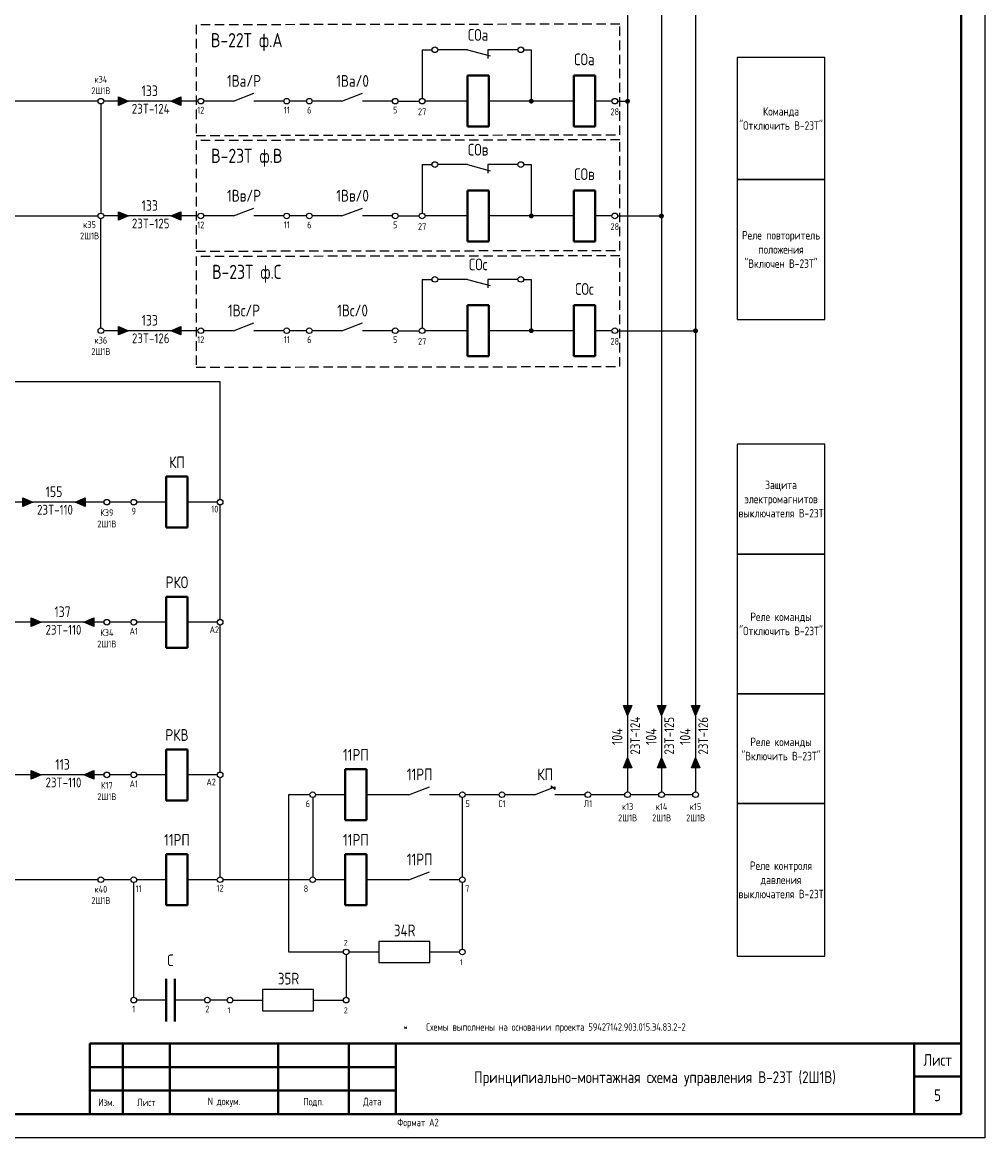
# Model space of a CAD drawing. Header units: millimetres. Extents: x 3972 to 7513, y 1417 to 2199.
# Tile 10 of 16: x 6097 to 6302, y 1779 to 2015. Entities that reach past the tile are written whole.
import ezdxf
from ezdxf.enums import TextEntityAlignment as Align

# ---------------------------------------------------------------- set-up
doc = ezdxf.new("R2010")
doc.units = ezdxf.units.MM
doc.linetypes.add('JIS_02_2.0', pattern=[3, 2, -1])
doc.layers.add('основная 0.5', color=7, linetype='Continuous', lineweight=50)
doc.styles.add('SIMPLEX', font='GOST.ttf', dxfattribs={"height": 5})

msp = doc.modelspace()

# ---------------------------------------------------------------- hatches: boundary and pattern name
h = msp.add_hatch(color=256)
h.dxf.hatch_style = 1
h.paths.add_polyline_path([(6117.9, 1997.71), (6120.02, 1998.61), (6117.9, 1999.51)])
h = msp.add_hatch(color=256)
h.dxf.hatch_style = 1
h.paths.add_polyline_path([(6131.16, 1999.51), (6129.04, 1998.61), (6131.16, 1997.71)])
h = msp.add_hatch(color=256)
h.dxf.hatch_style = 1
h.paths.add_polyline_path([(6117.9, 1973.34), (6120.02, 1974.24), (6117.9, 1975.15)])
h = msp.add_hatch(color=256)
h.dxf.hatch_style = 1
h.paths.add_polyline_path([(6131.16, 1975.15), (6129.04, 1974.24), (6131.16, 1973.34)])
h = msp.add_hatch(color=256)
h.dxf.hatch_style = 1
h.paths.add_polyline_path([(6117.9, 1948.97), (6120.02, 1949.88), (6117.9, 1950.78)])
h = msp.add_hatch(color=256)
h.dxf.hatch_style = 1
h.paths.add_polyline_path([(6131.16, 1950.78), (6129.04, 1949.88), (6131.16, 1948.97)])
h = msp.add_hatch(color=256)
h.dxf.hatch_style = 1
h.paths.add_polyline_path([(6097.58, 1912.58), (6099.69, 1913.48), (6097.58, 1914.38)])
h = msp.add_hatch(color=256)
h.dxf.hatch_style = 1
h.paths.add_polyline_path([(6110.83, 1914.38), (6108.72, 1913.48), (6110.83, 1912.58)])
h = msp.add_hatch(color=256)
h.dxf.hatch_style = 1
h.paths.add_polyline_path([(6099.38, 1887.09), (6101.5, 1888), (6099.38, 1888.9)])
h = msp.add_hatch(color=256)
h.dxf.hatch_style = 1
h.paths.add_polyline_path([(6112.64, 1888.9), (6110.52, 1888), (6112.64, 1887.09)])
h = msp.add_hatch(color=256)
h.dxf.hatch_style = 1
h.paths.add_polyline_path([(6225.08, 1870.33), (6225.98, 1868.22), (6226.88, 1870.33)])
h = msp.add_hatch(color=256)
h.dxf.hatch_style = 1
h.paths.add_polyline_path([(6232.3, 1870.33), (6233.2, 1868.22), (6234.1, 1870.33)])
h = msp.add_hatch(color=256)
h.dxf.hatch_style = 1
h.paths.add_polyline_path([(6239.52, 1870.33), (6240.42, 1868.22), (6241.32, 1870.33)])
h = msp.add_hatch(color=256)
h.dxf.hatch_style = 1
h.paths.add_polyline_path([(6226.88, 1857.08), (6225.98, 1859.19), (6225.08, 1857.08)])
h = msp.add_hatch(color=256)
h.dxf.hatch_style = 1
h.paths.add_polyline_path([(6234.1, 1857.08), (6233.2, 1859.19), (6232.3, 1857.08)])
h = msp.add_hatch(color=256)
h.dxf.hatch_style = 1
h.paths.add_polyline_path([(6241.32, 1857.08), (6240.42, 1859.19), (6239.52, 1857.08)])
h = msp.add_hatch(color=256)
h.dxf.hatch_style = 1
h.paths.add_polyline_path([(6099.38, 1854.69), (6101.5, 1855.59), (6099.38, 1856.49)])
h = msp.add_hatch(color=256)
h.dxf.hatch_style = 1
h.paths.add_polyline_path([(6112.64, 1856.49), (6110.52, 1855.59), (6112.64, 1854.69)])

# ---------------------------------------------------------------- linework, layer by layer
for p, q in [((6301.8, 2198.56), (6301.8, 1778.56)), ((6240.42, 2071.12), (6240.42, 1851.98)), ((6233.2, 2046.75), (6233.2, 1851.98)), ((6225.98, 2022.38), (6225.98, 1851.98)), ((6182.36, 2009.52), (6184.47, 2009.52)), ((6182.36, 2009.52), (6182.36, 1999.21)), ((6191.99, 2009.52), (6185.67, 2009.52)), ((6191.99, 2009.52), (6196.83, 2008.2)), ((6202.65, 2009.52), (6196.33, 2009.52)), ((6196.33, 2009.52), (6196.33, 2007.68)), ((6203.91, 2009.52), (6205.53, 2009.52)), ((6205.53, 2009.52), (6205.53, 1998.61)), ((6113.55, 1998.61), (5997.61, 1998.61)), ((6117.9, 1998.61), (6114.74, 1998.61)), ((6117.9, 1997.71), (6117.9, 1999.51)), ((6117.9, 1999.51), (6120.02, 1998.61)), ((6120.02, 1998.61), (6117.9, 1997.71)), ((6129.04, 1998.61), (6120.02, 1998.61)), ((6129.04, 1998.61), (6131.16, 1999.51)), ((6131.16, 1997.71), (6129.04, 1998.61)), ((6131.16, 1999.51), (6131.16, 1997.71)), ((6134.77, 1998.61), (6131.16, 1998.61)), ((6142.28, 1998.61), (6135.96, 1998.61)), ((6142.28, 1998.61), (6146.62, 2000.28)), ((6153.01, 1998.61), (6146.62, 1998.61)), ((6157.82, 1998.61), (6154.21, 1998.61)), ((6165.33, 1998.61), (6159.01, 1998.61)), ((6165.33, 1998.61), (6169.67, 2000.28)), ((6176.06, 1998.61), (6169.67, 1998.61)), ((6177.25, 1998.61), (6181.77, 1998.61)), ((6191.99, 1998.61), (6182.96, 1998.61)), ((6191.99, 1998.61), (6182.96, 1998.61)), ((6205.53, 1998.61), (6196.5, 1998.61)), ((6205.53, 1998.61), (6196.5, 1998.61)), ((6214.55, 1998.61), (6205.53, 1998.61)), ((6214.55, 1998.61), (6205.53, 1998.61)), ((6222.68, 1998.61), (6219.07, 1998.61)), ((6222.68, 1998.61), (6219.07, 1998.61)), ((6223.87, 1998.61), (6225.98, 1998.61)), ((6114.15, 1998.01), (6114.15, 1974.84)), ((6182.36, 1985.15), (6184.47, 1985.15)), ((6182.36, 1985.15), (6182.36, 1974.84)), ((6191.99, 1985.15), (6185.67, 1985.15)), ((6191.99, 1985.15), (6196.83, 1983.83)), ((6202.65, 1985.15), (6196.33, 1985.15)), ((6196.33, 1985.15), (6196.33, 1983.31)), ((6203.91, 1985.15), (6205.53, 1985.15)), ((6205.53, 1985.15), (6205.53, 1974.24)), ((6117.9, 1973.34), (6117.9, 1975.15)), ((6117.9, 1975.15), (6120.02, 1974.24)), ((6129.04, 1974.24), (6131.16, 1975.15)), ((6131.16, 1975.15), (6131.16, 1973.34)), ((6142.28, 1974.24), (6146.62, 1975.91)), ((6165.33, 1974.24), (6169.67, 1975.91)), ((5949.71, 1974.24), (6113.55, 1974.24)), ((6114.15, 1950.48), (6114.15, 1973.65)), ((6117.9, 1974.24), (6114.74, 1974.24)), ((6120.02, 1974.24), (6117.9, 1973.34)), ((6129.04, 1974.24), (6120.02, 1974.24)), ((6131.16, 1973.34), (6129.04, 1974.24)), ((6134.77, 1974.24), (6131.16, 1974.24)), ((6142.28, 1974.24), (6135.96, 1974.24)), ((6153.01, 1974.24), (6146.62, 1974.24)), ((6157.82, 1974.24), (6154.21, 1974.24)), ((6165.33, 1974.24), (6159.01, 1974.24)), ((6176.06, 1974.24), (6169.67, 1974.24)), ((6177.25, 1974.24), (6181.77, 1974.24)), ((6191.99, 1974.24), (6182.96, 1974.24)), ((6191.99, 1974.24), (6182.96, 1974.24)), ((6205.53, 1974.24), (6196.5, 1974.24)), ((6205.53, 1974.24), (6196.5, 1974.24)), ((6214.55, 1974.25), (6205.53, 1974.25)), ((6214.55, 1974.25), (6205.53, 1974.25)), ((6222.68, 1974.25), (6219.07, 1974.25)), ((6222.68, 1974.25), (6219.07, 1974.25)), ((6223.87, 1974.25), (6233.2, 1974.25)), ((6182.36, 1960.78), (6184.47, 1960.78)), ((6182.36, 1960.78), (6182.36, 1950.48)), ((6191.99, 1960.78), (6185.67, 1960.78)), ((6191.99, 1960.78), (6196.83, 1959.47)), ((6202.65, 1960.78), (6196.33, 1960.78)), ((6196.33, 1960.78), (6196.33, 1958.95)), ((6203.91, 1960.78), (6205.53, 1960.78)), ((6205.53, 1960.78), (6205.53, 1949.88)), ((6142.28, 1949.88), (6146.62, 1951.54)), ((6165.33, 1949.88), (6169.67, 1951.54)), ((6117.9, 1949.88), (6114.74, 1949.88)), ((6117.9, 1948.97), (6117.9, 1950.78)), ((6117.9, 1950.78), (6120.02, 1949.88)), ((6120.02, 1949.88), (6117.9, 1948.97)), ((6129.04, 1949.88), (6120.02, 1949.88)), ((6129.04, 1949.88), (6131.16, 1950.78)), ((6131.16, 1948.97), (6129.04, 1949.88)), ((6131.16, 1950.78), (6131.16, 1948.97)), ((6134.77, 1949.88), (6131.16, 1949.88)), ((6142.28, 1949.88), (6135.96, 1949.88)), ((6153.01, 1949.88), (6146.62, 1949.88)), ((6157.82, 1949.88), (6154.21, 1949.88)), ((6165.33, 1949.88), (6159.01, 1949.88)), ((6176.06, 1949.88), (6169.67, 1949.88)), ((6177.25, 1949.88), (6181.77, 1949.88)), ((6191.99, 1949.88), (6182.96, 1949.88)), ((6191.99, 1949.88), (6182.96, 1949.88)), ((6205.53, 1949.88), (6196.5, 1949.88)), ((6205.53, 1949.88), (6196.5, 1949.88)), ((6214.55, 1949.88), (6205.53, 1949.88)), ((6214.55, 1949.88), (6205.53, 1949.88)), ((6222.68, 1949.88), (6219.07, 1949.88)), ((6222.68, 1949.88), (6219.07, 1949.88)), ((6223.87, 1949.88), (6240.42, 1949.88)), ((6139.47, 1939.02), (6047.2, 1939.02)), ((6139.47, 1914.08), (6139.47, 1939.02)), ((6114.82, 1913.48), (6092.26, 1913.48)), ((6097.58, 1912.58), (6097.58, 1914.38)), ((6097.58, 1914.38), (6099.69, 1913.48)), ((6099.69, 1913.48), (6097.58, 1912.58)), ((6108.72, 1913.48), (6099.69, 1913.48)), ((6108.72, 1913.48), (6110.83, 1914.38)), ((6110.83, 1912.58), (6108.72, 1913.48)), ((6110.83, 1914.38), (6110.83, 1912.58)), ((6120.53, 1913.48), (6116.02, 1913.48)), ((6128.04, 1913.48), (6121.73, 1913.48)), ((6138.87, 1913.48), (6132.56, 1913.48)), ((6139.47, 1888.6), (6139.47, 1912.88)), ((6114.82, 1888), (6092.26, 1888)), ((6099.38, 1887.09), (6099.38, 1888.9)), ((6099.38, 1888.9), (6101.5, 1888)), ((6101.5, 1888), (6099.38, 1887.09)), ((6110.52, 1888), (6101.5, 1888)), ((6110.52, 1888), (6112.64, 1888.9)), ((6112.64, 1887.09), (6110.52, 1888)), ((6112.64, 1888.9), (6112.64, 1887.09)), ((6120.53, 1888), (6116.02, 1888)), ((6128.04, 1888), (6121.73, 1888)), ((6138.87, 1888), (6132.56, 1888)), ((6139.47, 1856.19), (6139.47, 1887.4)), ((6225.08, 1870.33), (6226.88, 1870.33)), ((6225.98, 1868.22), (6225.08, 1870.33)), ((6226.88, 1870.33), (6225.98, 1868.22)), ((6232.3, 1870.33), (6234.1, 1870.33)), ((6233.2, 1868.22), (6232.3, 1870.33)), ((6234.1, 1870.33), (6233.2, 1868.22)), ((6239.52, 1870.33), (6241.32, 1870.33)), ((6240.42, 1868.22), (6239.52, 1870.33)), ((6241.32, 1870.33), (6240.42, 1868.22)), ((6225.98, 1868.22), (6225.98, 1859.19)), ((6233.2, 1868.22), (6233.2, 1859.19)), ((6240.42, 1868.22), (6240.42, 1859.19)), ((6225.08, 1857.08), (6225.98, 1859.19)), ((6225.98, 1859.19), (6226.88, 1857.08)), ((6232.3, 1857.08), (6233.2, 1859.19)), ((6233.2, 1859.19), (6234.1, 1857.08)), ((6239.52, 1857.08), (6240.42, 1859.19)), ((6240.42, 1859.19), (6241.32, 1857.08)), ((6099.38, 1854.69), (6099.38, 1856.49)), ((6099.38, 1856.49), (6101.5, 1855.59)), ((6110.52, 1855.59), (6112.64, 1856.49)), ((6112.64, 1856.49), (6112.64, 1854.69)), ((6226.88, 1857.08), (6225.08, 1857.08)), ((6234.1, 1857.08), (6232.3, 1857.08)), ((6241.32, 1857.08), (6239.52, 1857.08)), ((6114.82, 1855.59), (6092.26, 1855.59)), ((6101.5, 1855.59), (6099.38, 1854.69)), ((6110.52, 1855.59), (6101.5, 1855.59)), ((6112.64, 1854.69), (6110.52, 1855.59)), ((6120.53, 1855.59), (6116.02, 1855.59)), ((6128.04, 1855.59), (6121.73, 1855.59)), ((6138.87, 1855.59), (6132.56, 1855.59)), ((6139.47, 1833.93), (6139.47, 1854.99)), ((6179.57, 1851.38), (6183.91, 1853.04)), ((6206.23, 1851.38), (6210.57, 1853.04)), ((6210.57, 1852.46), (6209.75, 1853.28)), ((6209.75, 1853.28), (6209.75, 1852.73)), ((6210.57, 1853.04), (6210.57, 1852.46)), ((6158.52, 1851.38), (6154.01, 1851.38)), ((6154.01, 1851.38), (6154.01, 1817.99)), ((6159.12, 1850.78), (6159.12, 1833.93)), ((6166.04, 1851.38), (6159.72, 1851.38)), ((6179.57, 1851.38), (6170.55, 1851.38)), ((6190.3, 1851.38), (6183.91, 1851.38)), ((6190.9, 1833.93), (6190.9, 1850.78)), ((6198.72, 1851.38), (6191.5, 1851.38)), ((6206.23, 1851.38), (6199.91, 1851.38)), ((6216.96, 1851.38), (6210.57, 1851.38)), ((6225.38, 1851.38), (6218.15, 1851.38)), ((6232.6, 1851.38), (6226.58, 1851.38)), ((6239.82, 1851.38), (6233.8, 1851.38)), ((6113.55, 1833.33), (6003.32, 1833.33)), ((6120.53, 1833.33), (6114.74, 1833.33)), ((6128.04, 1833.33), (6121.73, 1833.33)), ((6138.87, 1833.33), (6132.56, 1833.33)), ((6158.52, 1833.33), (6140.07, 1833.33)), ((6166.04, 1833.33), (6159.72, 1833.33)), ((6179.57, 1833.33), (6170.55, 1833.33)), ((6179.57, 1833.33), (6183.91, 1834.99)), ((6190.3, 1833.33), (6183.91, 1833.33)), ((6121.13, 1808.36), (6121.13, 1832.73)), ((6190.9, 1818.59), (6190.9, 1832.73)), ((6173.15, 1820.24), (6173.15, 1815.73)), ((6183.98, 1820.24), (6173.15, 1820.24)), ((6183.98, 1815.73), (6183.98, 1820.24)), ((6154.01, 1817.99), (6165.64, 1817.99)), ((6166.23, 1817.39), (6166.23, 1808.36)), ((6166.83, 1817.99), (6173.15, 1817.99)), ((6183.98, 1817.99), (6190.3, 1817.99)), ((6173.15, 1815.73), (6183.98, 1815.73)), ((6148.49, 1810.02), (6148.49, 1805.51)), ((6159.32, 1810.02), (6148.49, 1810.02)), ((6159.32, 1805.51), (6159.32, 1810.02)), ((6128.04, 1807.76), (6121.73, 1807.76)), ((6136.17, 1807.76), (6129.85, 1807.76)), ((6140.97, 1807.76), (6137.36, 1807.76)), ((6142.17, 1807.76), (6148.49, 1807.76)), ((6159.32, 1807.76), (6165.64, 1807.76)), ((6148.49, 1805.51), (6159.32, 1805.51)), ((6301.8, 1778.56), (5707.8, 1778.56))]:
    msp.add_line(p, q)
at = {"lineweight": 40}
for p, q in [((6296.8, 2193.56), (6296.8, 1783.56)), ((6196.5, 2004.03), (6191.99, 2004.03)), ((6191.99, 2004.03), (6191.99, 1993.2)), ((6196.5, 1993.2), (6196.5, 2004.03)), ((6219.07, 2004.03), (6214.55, 2004.03)), ((6214.55, 2004.03), (6214.55, 1993.2)), ((6219.07, 1993.2), (6219.07, 2004.03)), ((6196.5, 1993.2), (6191.99, 1993.2)), ((6219.07, 1993.2), (6214.55, 1993.2)), ((6196.5, 1979.66), (6191.99, 1979.66)), ((6191.99, 1979.66), (6191.99, 1968.83)), ((6196.5, 1968.83), (6196.5, 1979.66)), ((6219.07, 1979.66), (6214.55, 1979.66)), ((6214.55, 1979.66), (6214.55, 1968.83)), ((6219.07, 1968.83), (6219.07, 1979.66)), ((6196.5, 1968.83), (6191.99, 1968.83)), ((6219.07, 1968.83), (6214.55, 1968.83)), ((6196.5, 1955.29), (6191.99, 1955.29)), ((6191.99, 1955.29), (6191.99, 1944.46)), ((6196.5, 1944.46), (6196.5, 1955.29)), ((6219.07, 1955.29), (6214.55, 1955.29)), ((6214.55, 1955.29), (6214.55, 1944.46)), ((6219.07, 1944.46), (6219.07, 1955.29)), ((6196.5, 1944.46), (6191.99, 1944.46)), ((6219.07, 1944.46), (6214.55, 1944.46)), ((6132.56, 1918.9), (6128.04, 1918.9)), ((6128.04, 1918.9), (6128.04, 1908.07)), ((6132.56, 1908.07), (6132.56, 1918.9)), ((6132.56, 1908.07), (6128.04, 1908.07)), ((6132.56, 1893.41), (6128.04, 1893.41)), ((6128.04, 1893.41), (6128.04, 1882.58)), ((6132.56, 1882.58), (6132.56, 1893.41)), ((6132.56, 1882.58), (6128.04, 1882.58)), ((6132.56, 1861), (6128.04, 1861)), ((6128.04, 1861), (6128.04, 1850.17)), ((6132.56, 1850.17), (6132.56, 1861)), ((6170.55, 1856.79), (6166.04, 1856.79)), ((6166.04, 1856.79), (6166.04, 1845.96)), ((6170.55, 1845.96), (6170.55, 1856.79)), ((6132.56, 1850.17), (6128.04, 1850.17)), ((6170.55, 1845.96), (6166.04, 1845.96)), ((6132.56, 1838.74), (6128.04, 1838.74)), ((6128.04, 1838.74), (6128.04, 1827.91)), ((6132.56, 1827.91), (6132.56, 1838.74)), ((6170.55, 1838.74), (6166.04, 1838.74)), ((6166.04, 1838.74), (6166.04, 1827.91)), ((6170.55, 1827.91), (6170.55, 1838.74)), ((6132.56, 1827.91), (6128.04, 1827.91)), ((6170.55, 1827.91), (6166.04, 1827.91)), ((6128.04, 1812.28), (6128.04, 1803.25)), ((6129.85, 1812.28), (6129.85, 1803.25)), ((6111.8, 1798.55), (6176.8, 1798.55)), ((6286.8, 1798.56), (6286.8, 1783.56)), ((6111.8, 1793.55), (6176.8, 1793.55)), ((6286.8, 1791.56), (6296.8, 1791.56)), ((6111.8, 1788.55), (6176.8, 1788.55)), ((6296.8, 1783.56), (5727.8, 1783.56))]:
    msp.add_line(p, q, dxfattribs=at)
at = {"color": 32, "linetype": 'JIS_02_2.0', "true_color": 0xcd6928}
for points in [[(6224.36, 2014.96), (6134.39, 2014.82), (6134.39, 1991.33), (6224.36, 1991.47)], [(6224.36, 1990.4), (6134.39, 1990.27), (6134.39, 1966.78), (6224.36, 1966.92)], [(6224.36, 1965.77), (6134.39, 1965.63), (6134.39, 1942.14), (6224.36, 1942.28)]]:
    msp.add_lwpolyline(points, close=True, dxfattribs=at)
for points in [[(6249.27, 1981.98), (6267.85, 1981.98), (6267.85, 2007.9), (6249.27, 2007.9)], [(6249.27, 1952.28), (6267.85, 1952.28), (6267.85, 1981.98), (6249.27, 1981.98)], [(6249.27, 1902.47), (6267.85, 1902.47), (6267.85, 1925.82), (6249.27, 1925.82)], [(6249.27, 1872.82), (6267.85, 1872.82), (6267.85, 1902.47), (6249.27, 1902.47)], [(6249.27, 1849.53), (6267.85, 1849.53), (6267.85, 1872.82), (6249.27, 1872.82)], [(6249.27, 1817.07), (6267.85, 1817.07), (6267.85, 1849.53), (6249.27, 1849.53)]]:
    msp.add_lwpolyline(points, close=True)
at = {"const_width": 0.416}
for points in [[(6205.22, 1998.61, 1), (6205.84, 1998.61, 1)], [(6225.67, 1998.6, 1), (6226.29, 1998.6, 1)], [(6205.22, 1974.25, 1), (6205.84, 1974.25, 1)], [(6232.85, 1974.24, 1), (6233.48, 1974.24, 1)], [(6205.22, 1949.88, 1), (6205.84, 1949.88, 1)], [(6240.09, 1949.86, 1), (6240.71, 1949.86, 1)]]:
    msp.add_lwpolyline(points, format="xyb", close=True, dxfattribs=at)
for centre in [(6185.07, 2009.52), (6203.31, 2009.52), (6114.15, 1998.61), (6135.37, 1998.61), (6153.61, 1998.61), (6158.41, 1998.61), (6176.65, 1998.61), (6182.36, 1998.61), (6223.27, 1998.61), (6185.07, 1985.15), (6203.31, 1985.15), (6114.15, 1974.24), (6135.37, 1974.24), (6153.61, 1974.24), (6158.41, 1974.24), (6176.65, 1974.24), (6182.36, 1974.24), (6223.27, 1974.25), (6185.07, 1960.78), (6203.31, 1960.78), (6114.15, 1949.88), (6135.37, 1949.88), (6153.61, 1949.88), (6158.41, 1949.88), (6176.65, 1949.88), (6182.36, 1949.88), (6223.27, 1949.88), (6115.42, 1913.48), (6121.13, 1913.48), (6139.47, 1913.48), (6115.42, 1888), (6121.13, 1888), (6139.47, 1888), (6115.42, 1855.59), (6121.13, 1855.59), (6139.47, 1855.59), (6159.12, 1851.38), (6190.9, 1851.38), (6199.31, 1851.38), (6217.56, 1851.38), (6225.98, 1851.38), (6233.2, 1851.38), (6240.42, 1851.38), (6114.15, 1833.33), (6121.13, 1833.33), (6139.47, 1833.33), (6159.12, 1833.33), (6190.9, 1833.33), (6166.23, 1817.99), (6190.9, 1817.99), (6121.13, 1807.76), (6136.76, 1807.76), (6141.57, 1807.76), (6166.23, 1807.76)]:
    msp.add_circle(centre, 0.599)
at = {"layer": 'основная 0.5', "lineweight": 40}
for p, q in [((6111.8, 1798.55), (6111.8, 1783.56)), ((6118.8, 1783.56), (6118.8, 1798.55)), ((6128.8, 1783.56), (6128.8, 1798.55)), ((6151.8, 1783.56), (6151.8, 1798.55)), ((6166.8, 1783.56), (6166.8, 1798.55)), ((6176.8, 1783.56), (6176.8, 1798.56)), ((6176.8, 1798.56), (6296.8, 1798.56))]:
    msp.add_line(p, q, dxfattribs=at)

# ---------------------------------------------------------------- texts
at = {"color": 4, "style": 'SIMPLEX'}
for s, p in [('23T-124', (6124.73, 1995.96)), ('23T-125', (6124.73, 1971.6)), ('23T-126', (6124.73, 1947.23)), ('23T-110', (6104.41, 1910.83)), ('23T-110', (6106.21, 1885.35)), ('23T-110', (6106.21, 1852.94))]:
    msp.add_text(s, height=2.079, dxfattribs=at).set_placement(p, align=Align.CENTER)
for s, p in [('23T-124', (6228.63, 1863.9)), ('23T-125', (6235.85, 1863.9)), ('23T-126', (6243.07, 1863.9))]:
    msp.add_text(s, height=2.079, rotation=90, dxfattribs=at).set_placement(p, align=Align.CENTER)
at = {"style": 'SIMPLEX'}
for s, p in [('2', (6165.72, 1819.3)), ('1', (6190.39, 1815.2)), ('1', (6141.06, 1804.98)), ('2', (6165.72, 1804.98))]:
    msp.add_text(s, height=1.25, dxfattribs=at).set_placement(p)
at = {"attachment_point": 5, "style": 'SIMPLEX'}
for s, insert, char_height, width in [('В-22Т ф.А', (6145.12, 2011.16), 3, 21.4577), ('Команда "Отключить В-23Т"', (6258.56, 1994.94), 1.805, 18.5756), ('В-23Т ф.В', (6145.12, 1986.61), 3, 21.4577), ('Реле повторитель положения \\P"Включен В-23Т"', (6258.56, 1967.13), 1.805, 18.5756), ('В-23Т ф.С', (6145.12, 1961.97), 3, 21.4577), ('Защита электромагнитов выключателя В-23Т', (6258.56, 1914.14), 1.805, 18.5756), ('Реле команды \\P"Отключить В-23Т"', (6258.56, 1887.64), 1.805, 18.5756), ('Реле команды \\P"Включить В-23Т"', (6258.56, 1861.08), 1.805, 18.5756), ('Реле контроля давления выключателя В-23Т', (6258.56, 1833.3), 1.805, 18.5756), ('34R', (6178.65, 1822.55), 2.5, 5.144), ('35R', (6153.99, 1812.33), 2.5, 5.144)]:
    msp.add_mtext(s, dxfattribs=dict(at, insert=insert, char_height=char_height, width=width))
at = {"lineweight": 50, "attachment_point": 5, "style": 'SIMPLEX'}
for s, insert, char_height, width in [('СОа', (6194.24, 2012.68), 2.5, 4.5125), ('СОа', (6216.81, 2007.48), 2.5, 4.5125), ('1Ва/Р', (6144.54, 2002.91), 2.5, 4.5125), ('1Ва/0', (6167.59, 2002.91), 2.5, 4.5125), ('133', (6124.53, 2000.82), 2.256, 9.025), ('СОв', (6194.24, 1988.31), 2.5, 4.5125), ('СОв', (6216.81, 1983.11), 2.5, 4.5125), ('1Вв/Р', (6144.54, 1978.54), 2.5, 4.5125), ('1Вв/0', (6167.59, 1978.54), 2.5, 4.5125), ('133', (6124.53, 1976.46), 2.256, 9.025), ('СОс', (6194.24, 1963.95), 2.5, 4.5125), ('СОс', (6216.81, 1958.74), 2.5, 4.5125), ('1Вс/Р', (6144.54, 1954.17), 2.5, 4.5125), ('1Вс/0', (6167.59, 1954.17), 2.5, 4.5125), ('133', (6124.53, 1952.09), 2.256, 9.025), ('КП', (6130.3, 1921.94), 2.5, 4.5125), ('155', (6104.2, 1915.69), 2.256, 9.025), ('РКО', (6130.3, 1896.46), 2.5, 4.5125), ('137', (6106.01, 1890.21), 2.256, 9.025), ('РКВ', (6130.3, 1864.05), 2.5, 4.5125), ('11РП', (6168.29, 1859.84), 2.5, 4.5125), ('113', (6106.01, 1857.8), 2.256, 9.025), ('11РП', (6181.83, 1855.68), 2.5, 4.5125), ('КП', (6208.49, 1855.68), 2.5, 4.5125), ('11РП', (6130.3, 1841.79), 2.5, 4.5125), ('11РП', (6168.29, 1841.79), 2.5, 4.5125), ('11РП', (6181.83, 1837.63), 2.5, 4.5125), ('С', (6128.92, 1816.22), 2.5, 4.5125)]:
    msp.add_mtext(s, dxfattribs=dict(at, insert=insert, char_height=char_height, width=width))
at = {"color": 7, "attachment_point": 5, "style": 'SIMPLEX'}
for s, insert, char_height, width in [('к34\\P2Ш1В', (6114.15, 2002.03), 1.444, 3.5971), ('12', (6135.37, 1996.7), 1.444, 2.0728), ('11', (6153.62, 1996.72), 1.444, 2.0728), ('6', (6158.41, 1996.7), 1.44, 2.0728), ('5', (6176.65, 1996.72), 1.44, 2.0728), ('27', (6182.36, 1996.36), 1.444, 2.0728), ('28', (6223.27, 1996.36), 1.444, 2.0728), ('к35\\P2Ш1В', (6111.75, 1971.21), 1.444, 3.5971), ('12', (6135.37, 1972.34), 1.444, 2.0728), ('11', (6153.62, 1972.35), 1.444, 2.0728), ('6', (6158.41, 1972.34), 1.44, 2.0728), ('5', (6176.65, 1972.35), 1.44, 2.0728), ('27', (6182.36, 1971.99), 1.444, 2.0728), ('28', (6223.27, 1971.99), 1.444, 2.0728), ('12', (6135.37, 1947.97), 1.444, 2.0728), ('11', (6153.62, 1947.99), 1.444, 2.0728), ('6', (6158.41, 1947.97), 1.44, 2.0728), ('5', (6176.65, 1947.99), 1.44, 2.0728), ('к36\\P2Ш1В', (6114.15, 1946.66), 1.444, 3.5971), ('27', (6182.36, 1947.62), 1.444, 2.0728), ('28', (6223.27, 1947.62), 1.444, 2.0728), ('К39\\P2Ш1В', (6115.42, 1910.05), 1.444, 2.0728), ('9', (6121.13, 1911.57), 1.44, 2.0728), ('10', (6138.35, 1912), 1.444, 2.0728), ('А2', (6138.25, 1886.39), 1.444, 2.0728), ('К34\\P2Ш1В', (6115.42, 1884.56), 1.444, 2.0728), ('A1', (6121.13, 1886.09), 1.444, 2.0728), ('К17\\P2Ш1В', (6115.42, 1852.15), 1.444, 2.0728), ('A1', (6121.13, 1853.68), 1.444, 2.0728), ('А2', (6137.57, 1854.07), 1.444, 2.0728), ('6', (6158.1, 1849.47), 1.44, 2.0728), ('5', (6192.02, 1849.49), 1.44, 2.0728), ('С1', (6199.31, 1849.47), 1.444, 2.0728), ('Л1', (6217.56, 1849.49), 1.444, 2.0728), ('к13\\P2Ш1В', (6225.98, 1847.66), 1.444, 3.5971), ('к14\\P2Ш1В', (6233.2, 1847.66), 1.444, 3.5971), ('к15\\P2Ш1В', (6240.42, 1847.66), 1.444, 3.5971), ('к40\\P2Ш1В', (6114.15, 1830.11), 1.444, 3.5971), ('11', (6122.16, 1831.42), 1.444, 2.0728), ('12', (6139.47, 1831.53), 1.444, 2.0728), ('8', (6157.7, 1831.42), 1.44, 2.0728), ('7', (6191.93, 1831.44), 1.44, 2.0728), ('1', (6121.13, 1805.86), 1.44, 2.0728), ('2', (6136.76, 1805.87), 1.44, 2.0728)]:
    msp.add_mtext(s, dxfattribs=dict(at, insert=insert, char_height=char_height, width=width))
at = {"lineweight": 50, "char_height": 2.256, "width": 9.025, "attachment_point": 5, "rotation": 90, "style": 'SIMPLEX'}
for insert in [(6223.77, 1863.7), (6230.99, 1863.7), (6238.21, 1863.7)]:
    msp.add_mtext('104', dxfattribs=dict(at, insert=insert))
at = {"lineweight": 35, "attachment_point": 5, "line_spacing_factor": 0.8, "style": 'SIMPLEX'}
for s, insert, char_height, width in [('\\pxi-3,l4,ql,t4;*^IСхемы выполнены на основании проекта 59427142.903.015.Э4.83.2-2', (6269.3, 1801.84), 1.6, 185), ('Лист', (6291.8, 1795.06), 2.5, 10), ('Принципиально-монтажная схема управления В-23Т (2Ш1В)', (6231.8, 1791.06), 2.5, 110), ('5', (6291.8, 1787.56), 2.5, 10), ('Изм.', (6115.3, 1786.06), 1.6, 7), ('Лист', (6123.8, 1786.06), 1.6, 10), ('N докум.', (6140.3, 1786.06), 1.6, 23), ('Подп.', (6159.3, 1786.06), 1.6, 15), ('Дата', (6171.8, 1786.06), 1.6, 10)]:
    msp.add_mtext(s, dxfattribs=dict(at, insert=insert, char_height=char_height, width=width))
at = {"lineweight": 30, "insert": (6177.08, 1782.59), "char_height": 1.6, "attachment_point": 1, "style": 'SIMPLEX'}
msp.add_mtext_dynamic_manual_height_columns('Формат А2', width=45.8537, gutter_width=12.5, heights=[0], dxfattribs=at)

doc.saveas('drawing.dxf')
